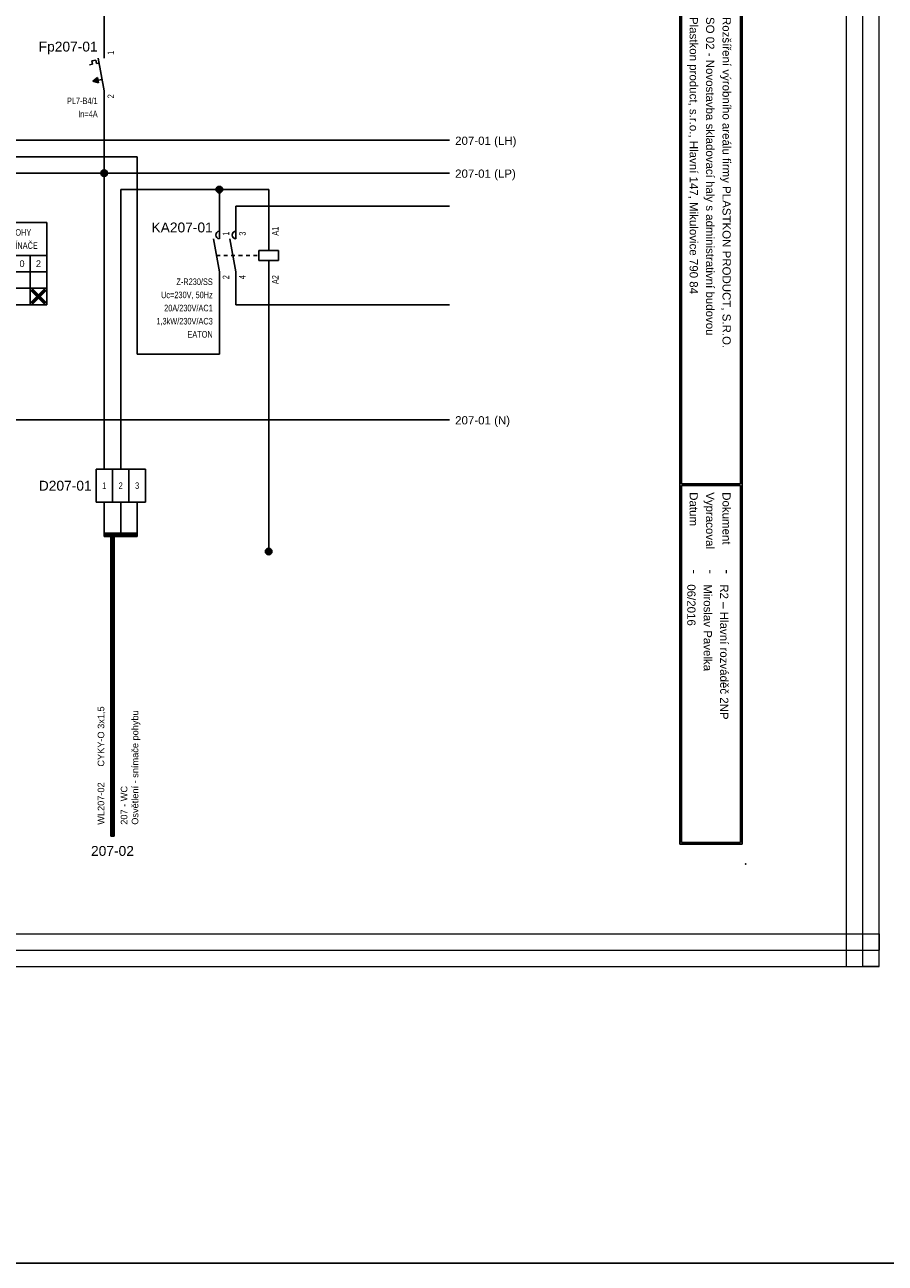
# Model space of a CAD drawing. Extents: x -9495 to -1492, y 3269 to 3834.
# Tile 25 of 44: x -5036 to -4775, y 3269 to 3645. Entities that reach past the tile are written whole.
import ezdxf
from ezdxf.enums import TextEntityAlignment as Align

# ---------------------------------------------------------------- set-up
doc = ezdxf.new("R2010")
doc.units = 0
doc.header["$MEASUREMENT"] = 0
doc.linetypes.add('DASHED', pattern=[0.564444, 0.282222, -0.282222])
for name, color, linetype in [('1-KRESBA', 7, 'Continuous'), ('__Bílá', 7, 'Continuous'), ('__Rudá 010', 10, 'Continuous'), ('__Vínová 220', 220, 'Continuous'), ('__Černá 250', 7, 'Continuous')]:
    doc.layers.add(name, color=color, linetype=linetype)
doc.styles.add('Arial', font='arial.ttf')
doc.styles.add('GENERATED_STYLE_1', font='arial.ttf')

# ---------------------------------------------------------------- blocks, each defined once
blk = doc.blocks.new('BLK_Razítko_malé_pro_rozváděče')
at = {"layer": '__Bílá'}
for p, q in [((15, -1), (15, -20)), ((15, -1), (294, -1)), ((15.5, -1.5), (15.5, -19.5)), ((15.5, -1.5), (184.5, -1.5)), ((184.5, -1.5), (184.5, -19.5)), ((185, -1.5), (185, -19.5)), ((185, -1.5), (293.5, -1.5)), ((293.5, -19.5), (293.5, -1.5)), ((294, -20), (294, -1)), ((15, -20), (294, -20)), ((15.5, -19.5), (184.5, -19.5)), ((185, -19.5), (293.5, -19.5)), ((15, -405), (15, -419)), ((15, -405), (294, -405)), ((15.5, -405.5), (15.5, -418.5)), ((15.5, -405.5), (194.5, -405.5)), ((194.5, -405.5), (194.5, -418.5)), ((195, -405.5), (195, -418.5)), ((195, -405.5), (293.5, -405.5)), ((293.5, -405.5), (293.5, -418.5)), ((294, -405), (294, -419)), ((15, -419), (294, -419)), ((15.5, -418.5), (194.5, -418.5)), ((195, -418.5), (293.5, -418.5))]:
    blk.add_line(p, q, dxfattribs=at)
for p in [(0, 0), (300, 0), (0, -420), (300, -420)]:
    blk.add_point(p, dxfattribs=at)
at = {"layer": '__Bílá', "style": 'Arial'}
for s, height, p in [('-', 3, (38, -7)), ('Dokument', 2.5, (187, -7)), ('-', 3, (210.5, -7)), ('SO/PS', 2.5, (17.5, -12)), ('-', 3, (38, -12)), ('Vypracoval', 2.5, (187, -12)), ('-', 3, (210.5, -12)), ('Investor', 2.5, (17.5, -17)), ('Datum', 2.5, (187, -17)), ('-', 3, (38, -17)), ('-', 3, (210.5, -17)), ('PVLK PROJECT s.r.o. , Langrova 195/33,  787 01 Šumperk', 2.5, (17.5, -411)), ('Copyright © 2012 PVLK', 2.5, (197, -411)), ('Telefon: 773 836 685, mobil: 777 848 204, e-mail: %%Upavelka@pvlk.cz', 2.5, (17.5, -416)), ('Číslo dokumentu .....', 2.5, (197, -416))]:
    blk.add_text(s, height=height, dxfattribs=at).set_placement(p)
at = {"layer": '__Vínová 220', "char_height": 2.5, "attachment_point": 7, "style": 'Arial'}
for s, insert in [('715 0908', (17.5, -7)), ('Rozšíření výrobního areálu firmy PLASTKON PRODUCT, S.R.O.', (42.5, -7.75)), ('R2 – Hlavní rozváděč 2NP', (215, -7.75)), ('SO 02 - Novostavba skladovací haly s administrativní budovou', (42.5, -12.75)), ('Miroslav Pavelka', (215, -12.75)), ('Plastkon product, s.r.o., Hlavní 147, Mikulovice 790 84', (42.5, -17.75)), ('06/2016', (215, -17.75))]:
    blk.add_mtext(s, dxfattribs=dict(at, insert=insert))
at = {"layer": '__Vínová 220', "style": 'Arial'}
blk.add_attdef('ČÍSLO', text='', height=4, dxfattribs=at).set_placement((290, -416), align=Align.RIGHT)
blk = doc.blocks.new('FEVA1462')
blk.add_hatch(color=256).paths.add_polyline_path([(-3.5, -2), (-2.06, -0.92), (-1.772, -2.504)])
for p, q in [((0, 5), (0, 10)), ((-3.752, 4.136), (-2.564, 4.352)), ((-3.752, 4.136), (-3.568, 3.124)), ((-2.564, 4.352), (-2.38, 3.34)), ((-1.818, 5), (0, -5)), ((-4.448, 2.964), (-3.568, 3.124)), ((-2.38, 3.34), (-1.544, 3.492)), ((-3.5, -2), (-2.06, -0.92)), ((-3.5, -2), (-0.64, -1.48)), ((-3.5, -2), (-1.772, -2.504)), ((-2.06, -0.92), (-1.772, -2.504)), ((0, -5), (0, -10))]:
    blk.add_line(p, q)
at = {"style": 'Arial'}
blk.add_attdef('POPIS', text='', height=3, dxfattribs=at).set_placement((-2, 7), align=Align.RIGHT)
at = {"style": 'Arial', "width": 0.8}
blk.add_attdef('NO1', (3, 6), '', height=2, rotation=90, dxfattribs=at)
for tag, p in [('TYP', (-2, -9)), ('PROUD', (-2, -13)), ('DOPLŇ1', (-2, -17)), ('DOPLŇ2', (-2, -21))]:
    blk.add_attdef(tag, text='', height=2, dxfattribs=at).set_placement(p, align=Align.RIGHT)
blk.add_attdef('CO1', text='', height=2, rotation=90, dxfattribs=at).set_placement((3, -6), align=Align.RIGHT)
blk = doc.blocks.new('V0109A03')
for p, q in [((5, 10), (0, 10)), ((0, 0), (0, 10)), ((10, 10), (5, 10)), ((5, 0), (5, 10)), ((15, 10), (10, 10)), ((10, 0), (10, 10)), ((15, 0), (15, 10)), ((5, 0), (0, 0)), ((10, 0), (5, 0)), ((15, 0), (10, 0))]:
    blk.add_line(p, q)
at = {"style": 'Arial'}
blk.add_attdef('POPIS', text='', height=3, dxfattribs=at).set_placement((-2, 5), align=Align.RIGHT)
at = {"style": 'Arial', "width": 0.8}
for tag, p in [('S1', (2.5, 5)), ('S2', (7.5, 5)), ('S3', (12.5, 5))]:
    blk.add_attdef(tag, text='', height=2, dxfattribs=at).set_placement(p, align=Align.MIDDLE)
blk = doc.blocks.new('feva2774')
h = blk.add_hatch(color=256)
h.paths.add_polyline_path([(5, -3), (5, -3.5), (5.5, -3.5, 0.414214)])
h.paths.add_polyline_path([(5, -3.5), (5, -4, 0.414214), (5.5, -3.5)])
h.paths.add_polyline_path([(5, -4), (5, -3, 0.414214), (4.5, -3.5, 0.414214)])
for points in [[(30, -7), (28.5, -5.5), (28, -5.5), (28, -6), (29.5, -7.5), (28, -9), (28, -9.5), (28.5, -9.5), (30, -8), (31.5, -9.5), (32, -9.5), (32, -9), (30.5, -7.5), (32, -6), (32, -5.5), (31.5, -5.5)], [(40, -12), (38.5, -10.5), (38, -10.5), (38, -11), (39.5, -12.5), (38, -14), (38, -14.5), (38.5, -14.5), (40, -13), (41.5, -14.5), (42, -14.5), (42, -14), (40.5, -12.5), (42, -11), (42, -10.5), (41.5, -10.5)]]:
    blk.add_hatch(color=256).paths.add_polyline_path(points)
for p, q in [((-2.5, 10), (-2.5, -10)), ((-2.5, 10), (12.5, 10)), ((2.5, 10), (2.5, 5)), ((7.5, 10), (7.5, 5)), ((12.5, 10), (12.5, -10)), ((17.5, 10), (17.5, -15)), ((17.5, 10), (42.5, 10)), ((27.5, 10), (27.5, -15)), ((42.5, 10), (42.5, -15)), ((12.5, 5), (-2.5, 5)), ((5, 2), (5, 5)), ((10, 2), (10, 5)), ((-1, 1.5), (-1, -1.5)), ((2, 0), (-1, 0)), ((2, 0), (2.5, -1)), ((2.5, -1), (3, 0)), ((5, -2), (3, 2)), ((10.67, 0), (3, 0)), ((10, -2), (11.5, 2.5)), ((12, 2), (10, 2)), ((42.5, 0), (27.5, 0)), ((32.5, 0), (32.5, -15)), ((37.5, 0), (37.5, -15)), ((5, -2), (5, -5)), ((5, -3.5), (10, -3.5)), ((10, -2), (10, -3.5)), ((12.5, -5), (-2.5, -5)), ((2.5, -5), (2.5, -10)), ((7.5, -5), (7.5, -10)), ((42.5, -5), (17.5, -5)), ((28, -6), (28, -5.5)), ((28, -5.5), (28.5, -5.5)), ((29.5, -7.5), (28, -6)), ((29.5, -7.5), (28, -9)), ((28.5, -5.5), (30, -7)), ((31.5, -5.5), (30, -7)), ((30.5, -7.5), (32, -6)), ((30.5, -7.5), (32, -9)), ((32, -5.5), (31.5, -5.5)), ((32, -6), (32, -5.5)), ((12.5, -10), (-2.5, -10)), ((42.5, -10), (17.5, -10)), ((28, -9), (28, -9.5)), ((28, -9.5), (28.5, -9.5)), ((28.5, -9.5), (30, -8)), ((31.5, -9.5), (30, -8)), ((32, -9.5), (31.5, -9.5)), ((32, -9), (32, -9.5)), ((38, -11), (38, -10.5)), ((38, -10.5), (38.5, -10.5)), ((39.5, -12.5), (38, -11)), ((38.5, -10.5), (40, -12)), ((41.5, -10.5), (40, -12)), ((40.5, -12.5), (42, -11)), ((42, -10.5), (41.5, -10.5)), ((42, -11), (42, -10.5)), ((42.5, -15), (17.5, -15)), ((39.5, -12.5), (38, -14)), ((38, -14), (38, -14.5)), ((38, -14.5), (38.5, -14.5)), ((38.5, -14.5), (40, -13)), ((41.5, -14.5), (40, -13)), ((40.5, -12.5), (42, -14)), ((42, -14.5), (41.5, -14.5)), ((42, -14), (42, -14.5))]:
    blk.add_line(p, q)
blk.add_circle((5, -3.5), 0.5)
at = {"style": 'Arial'}
for s, p in [('1', (5, 6.5)), ('3', (10, 6.5)), ('1', (30, -3.5)), ('0', (35, -3.5)), ('2', (40, -3.5)), ('2', (5, -8.5)), ('1-2', (22.5, -8.5)), ('3-2', (22.5, -13.5))]:
    blk.add_text(s, height=2, dxfattribs=at).set_placement(p, align=Align.CENTER)
at = {"style": 'Arial', "width": 0.8}
for s, p in [('KONTAKTŮ', (25.5, -4)), ('ČÍSLA', (21.5, -4))]:
    blk.add_text(s, height=2, rotation=90, dxfattribs=at).set_placement(p)
for s, p in [('POLOHY', (28.5, 6)), ('VYPÍNAČE', (28.5, 2))]:
    blk.add_text(s, height=2, dxfattribs=at).set_placement(p)
at = {"style": 'Arial'}
blk.add_attdef('POPIS', text='', height=3, dxfattribs=at).set_placement((-4.5, 7), align=Align.RIGHT)
at = {"style": 'Arial', "width": 0.8}
for tag, p in [('TYP', (-4.5, 1)), ('AC1(PROUD)', (-4, -3)), ('DOPLŇ1', (-4.5, -7))]:
    blk.add_attdef(tag, text='', height=2, dxfattribs=at).set_placement(p, align=Align.RIGHT)
blk = doc.blocks.new('L0001A01')
h = blk.add_hatch(color=256)
edge = h.paths.add_edge_path()
edge.add_arc((0, 0), 1, 0, 360)
blk.add_circle((0, 0), 1)
blk = doc.blocks.new('moe01029')
for p, q in [((0, 5), (0, 10)), ((5, 5), (5, 10)), ((15, 1.5), (15, 10)), ((-1.82, 5), (0, -5)), ((3.18, 5), (5, -5)), ((12, -1.5), (12, 1.5)), ((12, 1.5), (18, 1.5)), ((18, 1.5), (18, -1.5)), ((18, -1.5), (12, -1.5)), ((15, -1.5), (15, -10)), ((0, -5), (0, -10)), ((5, -5), (5, -10))]:
    blk.add_line(p, q)
at = {"linetype": 'DASHED', "ltscale": 4}
blk.add_line((-0.91, 0), (12, 0), dxfattribs=at)
for centre in [(0.15, 6.2), (5.15, 6.2)]:
    blk.add_arc(centre, 1.21, 97.3062, 262.6938)
at = {"style": 'Arial'}
blk.add_attdef('POPIS', text='', height=3, dxfattribs=at).set_placement((-2, 7), align=Align.RIGHT)
at = {"style": 'Arial', "width": 0.8}
for tag, p in [('NO1', (3, 6)), ('NO2', (8, 6)), ('A1', (18, 6))]:
    blk.add_attdef(tag, p, '', height=2, rotation=90, dxfattribs=at)
for tag, p in [('TYP', (-2, -9)), ('CÍVKA', (-2, -13)), ('AC1(PROUD)', (-2, -17)), ('AC3(VÝKON)', (-2, -21)), ('DOPLŇ1', (-2, -25)), ('DOPLŇ2', (-2, -29))]:
    blk.add_attdef(tag, text='', height=2, dxfattribs=at).set_placement(p, align=Align.RIGHT)
for tag, p in [('CO1', (3, -6)), ('CO2', (8, -6)), ('A2', (18, -6))]:
    blk.add_attdef(tag, text='', height=2, rotation=90, dxfattribs=at).set_placement(p, align=Align.RIGHT)
blk = doc.blocks.new('V0085A01')
h = blk.add_hatch(color=256)
edge = h.paths.add_edge_path()
edge.add_arc((0, 0), 1, 0, 360)
blk.add_circle((0, 0), 1)

msp = doc.modelspace()

# ---------------------------------------------------------------- linework, layer by layer
at = {"layer": '1-KRESBA'}
for p, q in [((-5012.27, 3640), (-5012.27, 3660)), ((-5012.27, 3510), (-5012.27, 3620)), ((-4907.27, 3610), (-5162.27, 3610)), ((-5002.27, 3605), (-5112.27, 3605)), ((-5002.27, 3605), (-5002.27, 3545)), ((-5107.27, 3600), (-4907.27, 3600)), ((-5007.27, 3510), (-5007.27, 3595)), ((-4962.27, 3595), (-5007.27, 3595)), ((-4977.27, 3585), (-4977.27, 3595)), ((-4962.27, 3585), (-4962.27, 3595)), ((-4972.27, 3585), (-4972.27, 3590)), ((-4972.27, 3590), (-4907.27, 3590)), ((-4977.27, 3545), (-4977.27, 3565)), ((-4972.27, 3565), (-4972.27, 3560)), ((-4962.27, 3565), (-4962.27, 3485)), ((-4972.27, 3560), (-4907.27, 3560)), ((-5002.27, 3545), (-4977.27, 3545)), ((-4907.27, 3525), (-5157.27, 3525)), ((-5012.27, 3500), (-5012.27, 3490)), ((-5007.27, 3500), (-5007.27, 3490)), ((-5002.27, 3500), (-5002.27, 3490)), ((-5012.27, 3490.5), (-5012.27, 3490)), ((-5012.27, 3490.5), (-5002.27, 3490.5)), ((-5012.27, 3489.5), (-5012.27, 3490)), ((-5012.27, 3490), (-5002.27, 3490)), ((-5012.27, 3489.5), (-5002.27, 3489.5)), ((-5010.27, 3398.43), (-5010.27, 3490.39)), ((-5010.27, 3490.39), (-5009.77, 3490.39)), ((-5009.77, 3398.43), (-5009.77, 3490.39)), ((-5009.27, 3490.39), (-5009.77, 3490.39)), ((-5009.27, 3398.43), (-5009.27, 3490.39)), ((-5002.27, 3490.5), (-5002.27, 3490)), ((-5002.27, 3489.5), (-5002.27, 3490)), ((-5010.27, 3398.43), (-5009.77, 3398.43)), ((-5009.27, 3398.43), (-5009.77, 3398.43))]:
    msp.add_line(p, q, dxfattribs=at)
at = {"layer": '1-KRESBA', "color": 3}
msp.add_lwpolyline([(-9494.98, 3833.62), (-1491.97, 3833.62), (-1491.97, 3268.56), (-9494.98, 3268.56)], close=True, dxfattribs=at)
at = {"layer": '__Vínová 220', "lineweight": 0}
for p, q in [((-4786.58, 3358.74), (-4786.58, 3724.82)), ((-4781.58, 3358.74), (-4781.58, 3724.82)), ((-4776.58, 3358.74), (-4776.58, 3724.82)), ((-5272.99, 3368.74), (-4776.58, 3368.74)), ((-4776.58, 3368.74), (-4776.58, 3363.74)), ((-5272.99, 3363.74), (-4776.58, 3363.74)), ((-4776.58, 3358.74), (-4776.58, 3363.74)), ((-5272.99, 3358.74), (-4776.58, 3358.74)), ((-4786.58, 3358.74), (-4781.58, 3358.74)), ((-4776.58, 3358.74), (-4781.58, 3358.74))]:
    msp.add_line(p, q, dxfattribs=at)

# ---------------------------------------------------------------- block references
at = {"color": 250, "linetype": 'Continuous'}
msp.add_blockref('V0085A01', (-4962.27, 3485), dxfattribs=at)
at = {"layer": '1-KRESBA', "rotation": 270}
msp.add_blockref('BLK_Razítko_malé_pro_rozváděče', (-4817.27, 3690), dxfattribs=at).add_auto_attribs({'ČÍSLO': '23.9'})
at = {"layer": '1-KRESBA', "color": 250, "linetype": 'Continuous'}
for p in [(-5012.27, 3600), (-4977.27, 3595)]:
    msp.add_blockref('L0001A01', p, dxfattribs=at)
at = {"layer": '__Černá 250'}
for name, p, values in [('FEVA1462', (-5012.27, 3630), {'POPIS': 'Fp207-01', 'TYP': 'PL7-B4/1', 'PROUD': 'In=4A', 'CO1': '2', 'NO1': '1'}), ('feva2774', (-5072.27, 3575), {'POPIS': 'SA207-01', 'TYP': 'Z-S/WM', 'AC1(PROUD)': '16A/250V/AC1', 'DOPLŇ1': 'EATON'}), ('moe01029', (-4977.27, 3575), {'POPIS': 'KA207-01', 'TYP': 'Z-R230/SS', 'CÍVKA': 'Uc=230V, 50Hz', 'AC1(PROUD)': '20A/230V/AC1', 'AC3(VÝKON)': '1,3kW/230V/AC3', 'DOPLŇ1': 'EATON', 'CO1': '2', 'NO1': '1', 'CO2': '4', 'NO2': '3', 'A1': 'A1', 'A2': 'A2'})]:
    msp.add_blockref(name, p, dxfattribs=at).add_auto_attribs(values)
ref = msp.add_blockref('V0109A03', (-5014.77, 3500), dxfattribs=at)
ref.add_attrib('POPIS', 'D207-01', dxfattribs={"layer": '0', "height": 3, "style": 'Arial'}).set_placement((-5016.09, 3503.48), align=Align.RIGHT)
ref.add_attrib('S1', '1', dxfattribs={"layer": '0', "height": 2, "style": 'Arial', "width": 0.8}).set_placement((-5012.27, 3505), align=Align.MIDDLE)
ref.add_attrib('S2', '2', dxfattribs={"layer": '0', "height": 2, "style": 'Arial', "width": 0.8}).set_placement((-5007.27, 3505), align=Align.MIDDLE)
ref.add_attrib('S3', '3', dxfattribs={"layer": '0', "height": 2, "style": 'Arial', "width": 0.8}).set_placement((-5002.27, 3505), align=Align.MIDDLE)

# ---------------------------------------------------------------- texts
at = {"layer": '1-KRESBA', "style": 'Arial'}
for s, p in [('207-01 (LH)', (-4905.56, 3608.62)), ('207-01 (LP)', (-4905.56, 3598.62)), ('207-01 (N)', (-4905.56, 3523.62))]:
    msp.add_text(s, height=2.5, dxfattribs=at).set_placement(p)
at = {"layer": '__Rudá 010', "style": 'Arial'}
for s, p in [('CYKY-O 3x1,5', (-5012.27, 3419.56)), ('WL207-02', (-5012.27, 3401.89))]:
    msp.add_text(s, height=2, rotation=90, dxfattribs=at).set_placement(p)
at = {"layer": '__Rudá 010', "style": 'GENERATED_STYLE_1'}
msp.add_text('207-02', height=3, dxfattribs=at).set_placement((-5009.77, 3392.43), align=Align.CENTER)
at = {"layer": '__Rudá 010', "insert": (-5007.24, 3401.89), "char_height": 2, "width": 62.8406, "attachment_point": 1, "rotation": 90, "style": 'Arial'}
msp.add_mtext('207 - WC\\POsvětlení - snímače pohybu', dxfattribs=at)

doc.saveas('drawing.dxf')
